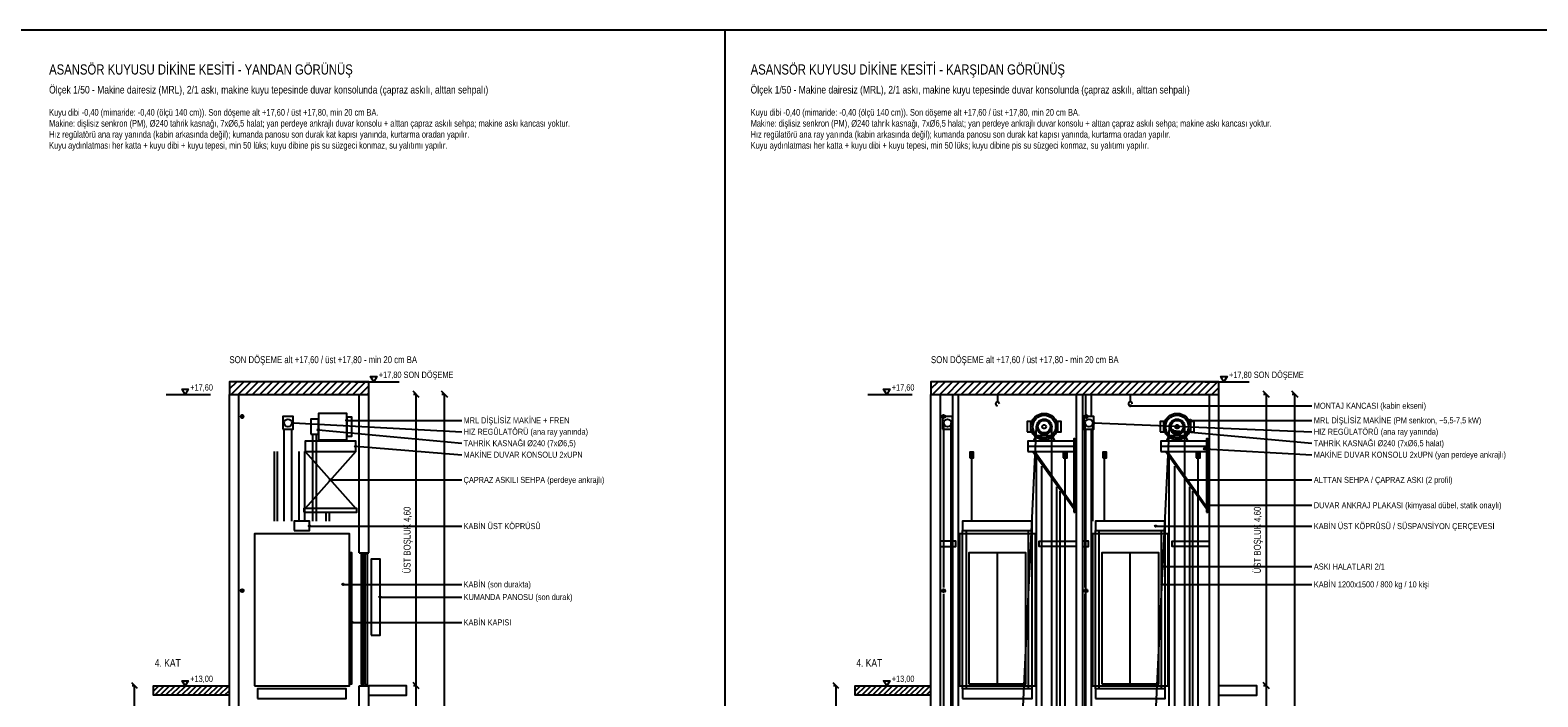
# Model space of a CAD drawing. Header units: centimetres. Extents: x 0 to 13234, y -30 to 2970.
# Tile 18 of 29: x 8726 to 11109, y 1918 to 2970. Entities that reach past the tile are written whole.
import ezdxf
from ezdxf.enums import TextEntityAlignment as Align

# ---------------------------------------------------------------- set-up
doc = ezdxf.new("R2010")
doc.units = ezdxf.units.CM
for name, color, linetype in [('ASN-BASLIK', 5, 'CONTINUOUS'), ('ASN-CERCEVE', 7, 'CONTINUOUS'), ('ASN-DUVAR', 7, 'CONTINUOUS'), ('ASN-ELEKTRIK', 3, 'CONTINUOUS'), ('ASN-HALAT', 6, 'CONTINUOUS'), ('ASN-KABIN', 5, 'CONTINUOUS'), ('ASN-KAPI', 3, 'CONTINUOUS'), ('ASN-KOT', 2, 'CONTINUOUS'), ('ASN-MOTOR', 6, 'CONTINUOUS'), ('ASN-OLCU', 3, 'CONTINUOUS'), ('ASN-RAY', 1, 'CONTINUOUS'), ('ASN-TARAMA', 8, 'CONTINUOUS'), ('ASN-UYARI', 1, 'CONTINUOUS'), ('ASN-YAZI', 4, 'CONTINUOUS')]:
    doc.layers.add(name, color=color, linetype=linetype)
doc.styles.get("Standard").update_dxf_attribs({"font": 'arial.ttf', "width": 0.8})

msp = doc.modelspace()

# ---------------------------------------------------------------- linework, layer by layer
at = {"layer": 'ASN-CERCEVE'}
msp.add_line((9824.7, 0), (9824.7, 2970), dxfattribs=at)
for points in [[(0, 0), (13233.7, 0), (13233.7, 2970), (0, 2970)], [(100, 0), (13208.7, 0), (13208.7, 2970), (100, 2970)]]:
    msp.add_lwpolyline(points, close=True, dxfattribs=at)
at = {"layer": 'ASN-DUVAR'}
for p, q in [((9041.1, 595), (9041.1, 2395)), ((9056.1, 595), (9056.1, 2395)), ((9246.1, 2145), (9246.1, 2395)), ((9261.1, 2145), (9261.1, 2395)), ((10149.7, 595), (10149.7, 2395)), ((10164.7, 595), (10164.7, 2395)), ((10379.7, 595), (10379.7, 2395)), ((10389.7, 595), (10389.7, 2395)), ((10589.7, 595), (10589.7, 2395)), ((10604.7, 595), (10604.7, 2395)), ((9246.1, 2145), (9261.1, 2145)), ((9246.1, 1845), (9246.1, 1935)), ((9246.1, 1935), (9261.1, 1935)), ((9261.1, 1845), (9261.1, 1935))]:
    msp.add_line(p, q, dxfattribs=at)
for points in [[(9041.1, 2395), (9261.1, 2395), (9261.1, 2415), (9041.1, 2415)], [(10149.7, 2395), (10604.7, 2395), (10604.7, 2415), (10149.7, 2415)]]:
    msp.add_lwpolyline(points, close=True, dxfattribs=at)
for points in [[(9041.1, 1920), (8921.1, 1920), (8921.1, 1935), (9041.1, 1935)], [(9261.1, 1920), (9321.1, 1920), (9321.1, 1935), (9261.1, 1935)], [(10149.7, 1920), (10029.7, 1920), (10029.7, 1935), (10149.7, 1935)], [(10604.7, 1920), (10664.7, 1920), (10664.7, 1935), (10604.7, 1935)]]:
    msp.add_lwpolyline(points, dxfattribs=at)
at = {"layer": 'ASN-ELEKTRIK'}
for p, q in [((9059.4, 2358.3), (9062.8, 2361.7)), ((9059.4, 2361.7), (9062.8, 2358.3)), ((10168, 2358.3), (10171.4, 2361.7)), ((10168, 2361.7), (10171.4, 2358.3)), ((10393, 2358.3), (10396.4, 2361.7)), ((10393, 2361.7), (10396.4, 2358.3)), ((9059.4, 2083.3), (9062.8, 2086.7)), ((9059.4, 2086.7), (9062.8, 2083.3)), ((10168, 2083.3), (10171.4, 2086.7)), ((10168, 2086.7), (10171.4, 2083.3)), ((10393, 2083.3), (10396.4, 2086.7)), ((10393, 2086.7), (10396.4, 2083.3))]:
    msp.add_line(p, q, dxfattribs=at)
msp.add_lwpolyline([(9265.1, 2015), (9279.1, 2015), (9279.1, 2135), (9265.1, 2135)], close=True, dxfattribs=at)
for centre in [(9061.1, 2360), (10169.7, 2360), (10394.7, 2360), (9061.1, 2085), (10169.7, 2085), (10394.7, 2085)]:
    msp.add_circle(centre, 2.5, dxfattribs=at)
at = {"layer": 'ASN-HALAT'}
for p, q in [((9127.6, 2195), (9127.6, 2340)), ((9139.6, 2195), (9139.6, 2340)), ((10169.8, 2090), (10169.8, 2350)), ((10181.8, 635), (10181.8, 2350)), ((10295.3, 1902.4), (10316.6, 2344)), ((10340.6, 934.6), (10340.6, 2344)), ((10393.2, 2090), (10393.2, 2350)), ((10405.2, 2195), (10405.2, 2350)), ((10505.3, 1902.4), (10526.6, 2344)), ((10550.6, 934.6), (10550.6, 2344)), ((9172.6, 2195), (9172.6, 2332)), ((9178.6, 2195), (9178.6, 2332)), ((10214.1, 2195), (10214.1, 2305)), ((10361.8, 934.6), (10361.8, 2305)), ((10424.1, 2195), (10424.1, 2305)), ((10571.8, 934.6), (10571.8, 2305)), ((10169.8, 1790), (10169.8, 2080)), ((10393.2, 1790), (10393.2, 2080))]:
    msp.add_line(p, q, dxfattribs=at)
for points in [[(10211.1, 2295), (10217.1, 2295), (10217.1, 2304), (10211.1, 2304)], [(10358.8, 2295), (10364.8, 2295), (10364.8, 2304), (10358.8, 2304)], [(10421.1, 2295), (10427.1, 2295), (10427.1, 2304), (10421.1, 2304)], [(10568.8, 2295), (10574.8, 2295), (10574.8, 2304), (10568.8, 2304)]]:
    msp.add_lwpolyline(points, close=True, dxfattribs=at)
at = {"layer": 'ASN-KABIN'}
for p, q in [((10199.7, 1930), (10199.7, 2180)), ((10205.7, 1930), (10205.7, 2180)), ((10303.7, 1930), (10303.7, 2180)), ((10309.7, 1930), (10309.7, 2180)), ((10409.7, 1930), (10409.7, 2180)), ((10415.7, 1930), (10415.7, 2180)), ((10513.7, 1930), (10513.7, 2180)), ((10519.7, 1930), (10519.7, 2180))]:
    msp.add_line(p, q, dxfattribs=at)
for points in [[(9143.6, 2180), (9167.6, 2180), (9167.6, 2195), (9143.6, 2195)], [(10199.7, 2180), (10309.7, 2180), (10309.7, 2195), (10199.7, 2195)], [(10409.7, 2180), (10519.7, 2180), (10519.7, 2195), (10409.7, 2195)], [(9080.6, 1935), (9230.6, 1935), (9230.6, 2175), (9080.6, 2175)], [(10194.7, 1935), (10314.7, 1935), (10314.7, 2175), (10194.7, 2175)], [(10404.7, 1935), (10524.7, 1935), (10524.7, 2175), (10404.7, 2175)], [(9085.6, 1915), (9225.6, 1915), (9225.6, 1930), (9085.6, 1930)], [(10199.7, 1915), (10309.7, 1915), (10309.7, 1930), (10199.7, 1930)], [(10409.7, 1915), (10519.7, 1915), (10519.7, 1930), (10409.7, 1930)]]:
    msp.add_lwpolyline(points, close=True, dxfattribs=at)
at = {"layer": 'ASN-KAPI'}
for p, q in [((10254.7, 1938), (10254.7, 2145)), ((10464.7, 1938), (10464.7, 2145))]:
    msp.add_line(p, q, dxfattribs=at)
for points in [[(9231.6, 1938), (9234.6, 1938), (9234.6, 2145), (9231.6, 2145)], [(10209.7, 1938), (10299.7, 1938), (10299.7, 2145), (10209.7, 2145)], [(10419.7, 1938), (10509.7, 1938), (10509.7, 2145), (10419.7, 2145)], [(9249.1, 1937), (9253.1, 1937), (9253.1, 2143), (9249.1, 2143)], [(9255.1, 1937), (9259.1, 1937), (9259.1, 2143), (9255.1, 2143)]]:
    msp.add_lwpolyline(points, close=True, dxfattribs=at)
at = {"layer": 'ASN-KOT'}
for p, q in [((9239.1, 2415), (9309.1, 2415)), ((10582.7, 2415), (10652.7, 2415)), ((8941.1, 2395), (9011.1, 2395)), ((10049.7, 2395), (10119.7, 2395)), ((8941.1, 1935), (9011.1, 1935)), ((10049.7, 1935), (10119.7, 1935))]:
    msp.add_line(p, q, dxfattribs=at)
for points in [[(9269.1, 2415), (9264.1, 2423), (9274.1, 2423)], [(10612.7, 2415), (10607.7, 2423), (10617.7, 2423)], [(8971.1, 2395), (8966.1, 2403), (8976.1, 2403)], [(10079.7, 2395), (10074.7, 2403), (10084.7, 2403)], [(8971.1, 1935), (8966.1, 1943), (8976.1, 1943)], [(10079.7, 1935), (10074.7, 1943), (10084.7, 1943)]]:
    msp.add_lwpolyline(points, close=True, dxfattribs=at)
at = {"layer": 'ASN-MOTOR'}
for p, q in [((10254.7, 2395), (10254.7, 2383)), ((10464.7, 2395), (10464.7, 2383)), ((10167.8, 2350), (10167.2, 2350)), ((10391.2, 2350), (10392.2, 2350)), ((9186.6, 2321), (9186.6, 2323)), ((9221.6, 2321), (9221.6, 2323)), ((10302.7, 2313), (10376.2, 2313)), ((10512.7, 2313), (10586.2, 2313)), ((9160.6, 2305), (9240.6, 2215)), ((9240.6, 2305), (9160.6, 2215)), ((10310.7, 2305), (10375.2, 2215)), ((10313.7, 2305), (10375.2, 2218)), ((10520.7, 2305), (10585.2, 2215)), ((10523.7, 2305), (10585.2, 2218))]:
    msp.add_line(p, q, dxfattribs=at)
for points in [[(9125.6, 2340), (9141.6, 2340), (9141.6, 2360), (9125.6, 2360)], [(9181.6, 2323), (9226.6, 2323), (9226.6, 2365), (9181.6, 2365)], [(9226.6, 2329), (9234.6, 2329), (9234.6, 2359), (9226.6, 2359)], [(10167.8, 2340), (10183.8, 2340), (10183.8, 2360), (10167.8, 2360)], [(10391.2, 2340), (10407.2, 2340), (10407.2, 2360), (10391.2, 2360)], [(9169.6, 2332), (9181.6, 2332), (9181.6, 2356), (9169.6, 2356)], [(10301.6, 2336), (10307.6, 2336), (10307.6, 2352), (10301.6, 2352)], [(10349.6, 2336), (10355.6, 2336), (10355.6, 2352), (10349.6, 2352)], [(10511.6, 2336), (10517.6, 2336), (10517.6, 2352), (10511.6, 2352)], [(10559.6, 2336), (10565.6, 2336), (10565.6, 2352), (10559.6, 2352)], [(9160.6, 2305), (9240.6, 2305), (9240.6, 2321), (9160.6, 2321)], [(10302.7, 2305), (10376.2, 2305), (10376.2, 2321), (10302.7, 2321)], [(10375.2, 2209), (10377.2, 2209), (10377.2, 2325), (10375.2, 2325)], [(10512.7, 2305), (10586.2, 2305), (10586.2, 2321), (10512.7, 2321)], [(10585.2, 2209), (10587.2, 2209), (10587.2, 2325), (10585.2, 2325)], [(9158.6, 2209), (9242.6, 2209), (9242.6, 2215), (9158.6, 2215)]]:
    msp.add_lwpolyline(points, close=True, dxfattribs=at)
for points in [[(10311.6, 2321), (10316.6, 2330), (10340.6, 2330), (10345.6, 2321)], [(10521.6, 2321), (10526.6, 2330), (10550.6, 2330), (10555.6, 2321)]]:
    msp.add_lwpolyline(points, dxfattribs=at)
for centre, radius in [((10328.6, 2344), 21), ((10328.6, 2344), 18), ((10538.6, 2344), 21), ((10538.6, 2344), 18), ((9133.6, 2350), 6), ((10175.8, 2350), 6), ((10328.6, 2344), 12), ((10328.6, 2344), 9.84), ((10328.6, 2344), 3), ((10399.2, 2350), 6), ((10538.6, 2344), 12), ((10538.6, 2344), 9.84), ((10538.6, 2344), 3), ((10376.4, 2316), 0.9), ((10586.4, 2316), 0.9), ((10376.4, 2220), 0.9), ((10586.4, 2220), 0.9)]:
    msp.add_circle(centre, radius, dxfattribs=at)
for centre in [(10254.7, 2380), (10464.7, 2380)]:
    msp.add_arc(centre, 3, 0, 270, dxfattribs=at)
at = {"layer": 'ASN-OLCU'}
for p, q in [((9341.1, 2390.1), (9331.2, 2400)), ((9336.1, 2395), (9331.7, 2395)), ((9336.1, 1935), (9336.1, 2395)), ((9386.1, 2390.1), (9376.2, 2400)), ((9381.1, 2395), (9376.7, 2395)), ((9381.1, 595), (9381.1, 2395)), ((10684.7, 2390.1), (10674.8, 2400)), ((10679.7, 2395), (10675.3, 2395)), ((10679.7, 1935), (10679.7, 2395)), ((10729.7, 2390.1), (10719.8, 2400)), ((10724.7, 2395), (10720.3, 2395)), ((10724.7, 595), (10724.7, 2395)), ((8895.6, 1930.5), (8886.6, 1939.5)), ((8891.1, 1935), (8887.1, 1935)), ((8891.1, 1635), (8891.1, 1935)), ((9341.1, 1930), (9331.2, 1940)), ((9341.1, 1930), (9331.2, 1940)), ((9336.1, 1935), (9331.7, 1935)), ((9336.1, 1935), (9331.7, 1935)), ((9336.1, 735), (9336.1, 1935)), ((10004.2, 1930.5), (9995.2, 1939.5)), ((9999.7, 1935), (9995.7, 1935)), ((9999.7, 1635), (9999.7, 1935)), ((10684.7, 1930), (10674.8, 1940)), ((10684.7, 1930), (10674.8, 1940)), ((10679.7, 1935), (10675.3, 1935)), ((10679.7, 1935), (10675.3, 1935)), ((10679.7, 735), (10679.7, 1935))]:
    msp.add_line(p, q, dxfattribs=at)
at = {"layer": 'ASN-RAY'}
for p, q in [((10184.3, 595), (10184.3, 2393)), ((10193.2, 595), (10193.2, 2393)), ((10394.3, 2360), (10394.3, 2393)), ((10403.2, 2360), (10403.2, 2393)), ((10394.3, 595), (10394.3, 2340)), ((10403.2, 595), (10403.2, 2340)), ((9112.1, 2195), (9112.1, 2305)), ((9117.1, 2195), (9117.1, 2305)), ((9151.2, 2195), (9151.2, 2305)), ((9160.1, 2195), (9160.1, 2305)), ((10316.2, 595), (10316.2, 2294.3)), ((10526.2, 595), (10526.2, 2294.3)), ((10325.1, 595), (10325.1, 2281.9)), ((10535.1, 595), (10535.1, 2281.9)), ((10348.7, 945.6), (10348.7, 2249)), ((10353.7, 945.6), (10353.7, 2242)), ((10558.7, 945.6), (10558.7, 2249)), ((10563.7, 945.6), (10563.7, 2242)), ((9194.1, 2195), (9194.1, 2210)), ((9199.1, 2195), (9199.1, 2210))]:
    msp.add_line(p, q, dxfattribs=at)
for points in [[(10164.7, 2155), (10188.7, 2155), (10188.7, 2163), (10164.7, 2163)], [(10379.7, 2155), (10320.7, 2155), (10320.7, 2163), (10379.7, 2163)], [(10389.7, 2155), (10398.7, 2155), (10398.7, 2163), (10389.7, 2163)], [(10589.7, 2155), (10530.7, 2155), (10530.7, 2163), (10589.7, 2163)]]:
    msp.add_lwpolyline(points, dxfattribs=at)
at = {"layer": 'ASN-TARAMA'}
for p, q in [((9041.1, 2403.7), (9052.5, 2415)), ((9043.8, 2395), (9063.8, 2415)), ((9055.1, 2395), (9075.1, 2415)), ((9066.4, 2395), (9086.4, 2415)), ((9077.7, 2395), (9097.7, 2415)), ((9089, 2395), (9109, 2415)), ((9100.3, 2395), (9120.3, 2415)), ((9111.6, 2395), (9131.6, 2415)), ((9123, 2395), (9143, 2415)), ((9134.3, 2395), (9154.3, 2415)), ((9145.6, 2395), (9165.6, 2415)), ((9156.9, 2395), (9176.9, 2415)), ((9168.2, 2395), (9188.2, 2415)), ((9179.5, 2395), (9199.5, 2415)), ((9190.8, 2395), (9210.8, 2415)), ((9202.2, 2395), (9222.2, 2415)), ((9213.5, 2395), (9233.5, 2415)), ((9224.8, 2395), (9244.8, 2415)), ((9236.1, 2395), (9256.1, 2415)), ((9247.4, 2395), (9261.1, 2408.7)), ((10149.7, 2403.7), (10161, 2415)), ((10152.3, 2395), (10172.3, 2415)), ((10163.7, 2395), (10183.7, 2415)), ((10175, 2395), (10195, 2415)), ((10186.3, 2395), (10206.3, 2415)), ((10197.6, 2395), (10217.6, 2415)), ((10208.9, 2395), (10228.9, 2415)), ((10220.2, 2395), (10240.2, 2415)), ((10231.5, 2395), (10251.5, 2415)), ((10242.9, 2395), (10262.9, 2415)), ((10254.2, 2395), (10274.2, 2415)), ((10265.5, 2395), (10285.5, 2415)), ((10276.8, 2395), (10296.8, 2415)), ((10288.1, 2395), (10308.1, 2415)), ((10299.4, 2395), (10319.4, 2415)), ((10310.7, 2395), (10330.7, 2415)), ((10322, 2395), (10342, 2415)), ((10333.4, 2395), (10353.4, 2415)), ((10344.7, 2395), (10364.7, 2415)), ((10356, 2395), (10376, 2415)), ((10367.3, 2395), (10387.3, 2415)), ((10378.6, 2395), (10398.6, 2415)), ((10389.9, 2395), (10409.9, 2415)), ((10401.2, 2395), (10421.2, 2415)), ((10412.6, 2395), (10432.6, 2415)), ((10423.9, 2395), (10443.9, 2415)), ((10435.2, 2395), (10455.2, 2415)), ((10446.5, 2395), (10466.5, 2415)), ((10457.8, 2395), (10477.8, 2415)), ((10469.1, 2395), (10489.1, 2415)), ((10480.4, 2395), (10500.4, 2415)), ((10491.8, 2395), (10511.8, 2415)), ((10503.1, 2395), (10523.1, 2415)), ((10514.4, 2395), (10534.4, 2415)), ((10525.7, 2395), (10545.7, 2415)), ((10537, 2395), (10557, 2415)), ((10548.3, 2395), (10568.3, 2415)), ((10559.6, 2395), (10579.6, 2415)), ((10570.9, 2395), (10590.9, 2415)), ((10582.3, 2395), (10602.3, 2415)), ((9258.7, 2395), (9261.1, 2397.4)), ((10593.6, 2395), (10604.7, 2406.1)), ((8921.1, 1926.5), (8929.6, 1935)), ((8923.1, 1920), (8938.1, 1935)), ((8931.6, 1920), (8946.6, 1935)), ((8940.1, 1920), (8955.1, 1935)), ((8948.6, 1920), (8963.6, 1935)), ((8957, 1920), (8972, 1935)), ((8965.5, 1920), (8980.5, 1935)), ((8974, 1920), (8989, 1935)), ((8982.5, 1920), (8997.5, 1935)), ((8991, 1920), (9006, 1935)), ((8999.5, 1920), (9014.5, 1935)), ((9008, 1920), (9023, 1935)), ((9016.4, 1920), (9031.4, 1935)), ((9024.9, 1920), (9039.9, 1935)), ((10029.7, 1926.5), (10038.2, 1935)), ((10031.7, 1920), (10046.7, 1935)), ((10040.2, 1920), (10055.2, 1935)), ((10048.7, 1920), (10063.7, 1935)), ((10057.1, 1920), (10072.1, 1935)), ((10065.6, 1920), (10080.6, 1935)), ((10074.1, 1920), (10089.1, 1935)), ((10082.6, 1920), (10097.6, 1935)), ((10091.1, 1920), (10106.1, 1935)), ((10099.6, 1920), (10114.6, 1935)), ((10108.1, 1920), (10123.1, 1935)), ((10116.5, 1920), (10131.5, 1935)), ((10125, 1920), (10140, 1935)), ((10133.5, 1920), (10148.5, 1935)), ((9033.4, 1920), (9041.1, 1927.7)), ((10142, 1920), (10149.7, 1927.7))]:
    msp.add_line(p, q, dxfattribs=at)
at = {"layer": 'ASN-YAZI'}
for p, q in [((10464.7, 2377), (10751.7, 2377)), ((9141.6, 2350), (9408.1, 2336)), ((9181.6, 2339), (9408.1, 2317.9)), ((9226.6, 2354), (9408.1, 2354)), ((10407.2, 2350), (10751.7, 2336)), ((10531.4, 2338), (10751.7, 2317.9)), ((10559.6, 2354), (10751.7, 2354)), ((9240.6, 2313), (9408.1, 2299.8)), ((10582.2, 2309), (10751.7, 2299.8)), ((9200.6, 2260), (9408.1, 2260)), ((10553, 2260), (10751.7, 2260)), ((10586.2, 2220), (10751.7, 2220)), ((9167.6, 2187), (9408.1, 2187)), ((10504.7, 2187), (10751.7, 2187)), ((10516, 2123.2), (10751.7, 2123.2)), ((9220.6, 2095), (9408.1, 2095)), ((9279.1, 2075), (9408.1, 2075)), ((10514.7, 2095), (10751.7, 2095)), ((9234.6, 2035), (9408.1, 2035))]:
    msp.add_line(p, q, dxfattribs=at)
for centre in [(10464.7, 2377), (9141.6, 2350), (9181.6, 2339), (9226.6, 2354), (10407.2, 2350), (10531.4, 2338), (10559.6, 2354), (9240.6, 2313), (10582.2, 2309), (9200.6, 2260), (10553, 2260), (10586.2, 2220), (9167.6, 2187), (10504.7, 2187), (10516, 2123.2), (9220.6, 2095), (9279.1, 2075), (10514.7, 2095), (9234.6, 2035)]:
    msp.add_circle(centre, 1.2, dxfattribs=at)

# ---------------------------------------------------------------- texts
at = {"layer": 'ASN-BASLIK', "width": 0.8}
for s, height, p in [('ASANSÖR KUYUSU DİKİNE KESİTİ - YANDAN GÖRÜNÜŞ', 16, (8756.1, 2900)), ('ASANSÖR KUYUSU DİKİNE KESİTİ - KARŞIDAN GÖRÜNÜŞ', 16, (9864.7, 2900)), ('Ölçek 1/50 - Makine dairesiz (MRL), 2/1 askı, makine kuyu tepesinde duvar konsolunda (çapraz askılı, alttan sehpalı)', 12, (8756.1, 2870)), ('Ölçek 1/50 - Makine dairesiz (MRL), 2/1 askı, makine kuyu tepesinde duvar konsolunda (çapraz askılı, alttan sehpalı)', 12, (9864.7, 2870)), ('4. KAT', 12, (8923.1, 1965)), ('4. KAT', 12, (10031.7, 1965))]:
    msp.add_text(s, height=height, dxfattribs=at).set_placement(p)
at = {"layer": 'ASN-KOT', "width": 0.8}
for s, p in [('+17,80 SON DÖŞEME', (9277.1, 2418)), ('+17,80 SON DÖŞEME', (10620.7, 2418)), ('+17,60', (8979.1, 2398)), ('+17,60', (10087.7, 2398)), ('+13,00', (8979.1, 1938)), ('+13,00', (10087.7, 1938))]:
    msp.add_text(s, height=10, dxfattribs=at).set_placement(p, align=Align.BOTTOM_LEFT)
at = {"layer": 'ASN-OLCU', "width": 0.8}
for p in [(9330.6, 2165), (10674.2, 2165)]:
    msp.add_text('ÜST BOŞLUK 4,60', height=11, rotation=90, dxfattribs=at).set_placement(p, align=Align.BOTTOM_CENTER)
at = {"layer": 'ASN-UYARI', "width": 0.8}
for p in [(9041.1, 2441), (10149.7, 2441)]:
    msp.add_text('SON DÖŞEME alt +17,60 / üst +17,80 - min 20 cm BA', height=11, dxfattribs=at).set_placement(p, align=Align.BOTTOM_LEFT)
at = {"layer": 'ASN-YAZI', "width": 0.8}
for s, p in [('Kuyu dibi -0,40 (mimaride: -0,40 (ölçü 140 cm)). Son döşeme alt +17,60 / üst +17,80, min 20 cm BA.', (8756.1, 2835)), ('Kuyu dibi -0,40 (mimaride: -0,40 (ölçü 140 cm)). Son döşeme alt +17,60 / üst +17,80, min 20 cm BA.', (9864.7, 2835)), ('Makine: dişlisiz senkron (PM), %%c240 tahrik kasnağı, 7x%%c6,5 halat; yan perdeye ankrajlı duvar konsolu + alttan çapraz askılı sehpa; makine askı kancası yoktur.', (8756.1, 2817.7)), ('Hız regülatörü ana ray yanında (kabin arkasında değil); kumanda panosu son durak kat kapısı yanında, kurtarma oradan yapılır.', (8756.1, 2800.3)), ('Makine: dişlisiz senkron (PM), %%c240 tahrik kasnağı, 7x%%c6,5 halat; yan perdeye ankrajlı duvar konsolu + alttan çapraz askılı sehpa; makine askı kancası yoktur.', (9864.7, 2817.7)), ('Hız regülatörü ana ray yanında (kabin arkasında değil); kumanda panosu son durak kat kapısı yanında, kurtarma oradan yapılır.', (9864.7, 2800.3)), ('Kuyu aydınlatması her katta + kuyu dibi + kuyu tepesi, min 50 lüks; kuyu dibine pis su süzgeci konmaz, su yalıtımı yapılır.', (8756.1, 2783)), ('Kuyu aydınlatması her katta + kuyu dibi + kuyu tepesi, min 50 lüks; kuyu dibine pis su süzgeci konmaz, su yalıtımı yapılır.', (9864.7, 2783))]:
    msp.add_text(s, height=10.5, dxfattribs=at).set_placement(p)
for s, p in [('MONTAJ KANCASI (kabin ekseni)', (10754.7, 2377)), ('MRL DİŞLİSİZ MAKİNE + FREN', (9411.1, 2354)), ('MRL DİŞLİSİZ MAKİNE (PM senkron, ~5,5-7,5 kW)', (10754.7, 2354)), ('HIZ REGÜLATÖRÜ (ana ray yanında)', (9411.1, 2336)), ('HIZ REGÜLATÖRÜ (ana ray yanında)', (10754.7, 2336)), ('TAHRİK KASNAĞI %%c240 (7x%%c6,5)', (9411.1, 2317.9)), ('TAHRİK KASNAĞI %%c240 (7x%%c6,5 halat)', (10754.7, 2317.9)), ('MAKİNE DUVAR KONSOLU 2xUPN', (9411.1, 2299.8)), ('MAKİNE DUVAR KONSOLU 2xUPN (yan perdeye ankrajlı)', (10754.7, 2299.8)), ('ÇAPRAZ ASKILI SEHPA (perdeye ankrajlı)', (9411.1, 2260)), ('ALTTAN SEHPA / ÇAPRAZ ASKI (2 profil)', (10754.7, 2260)), ('DUVAR ANKRAJ PLAKASI (kimyasal dübel, statik onaylı)', (10754.7, 2220)), ('KABİN ÜST KÖPRÜSÜ', (9411.1, 2187)), ('KABİN ÜST KÖPRÜSÜ / SÜSPANSİYON ÇERÇEVESİ', (10754.7, 2187)), ('ASKI HALATLARI 2/1', (10754.7, 2123.2)), ('KABİN (son durakta)', (9411.1, 2095)), ('KABİN 1200x1500 / 800 kg / 10 kişi', (10754.7, 2095)), ('KUMANDA PANOSU (son durak)', (9411.1, 2075)), ('KABİN KAPISI', (9411.1, 2035))]:
    msp.add_text(s, height=9.5, dxfattribs=at).set_placement(p, align=Align.MIDDLE_LEFT)

doc.saveas('drawing.dxf')
